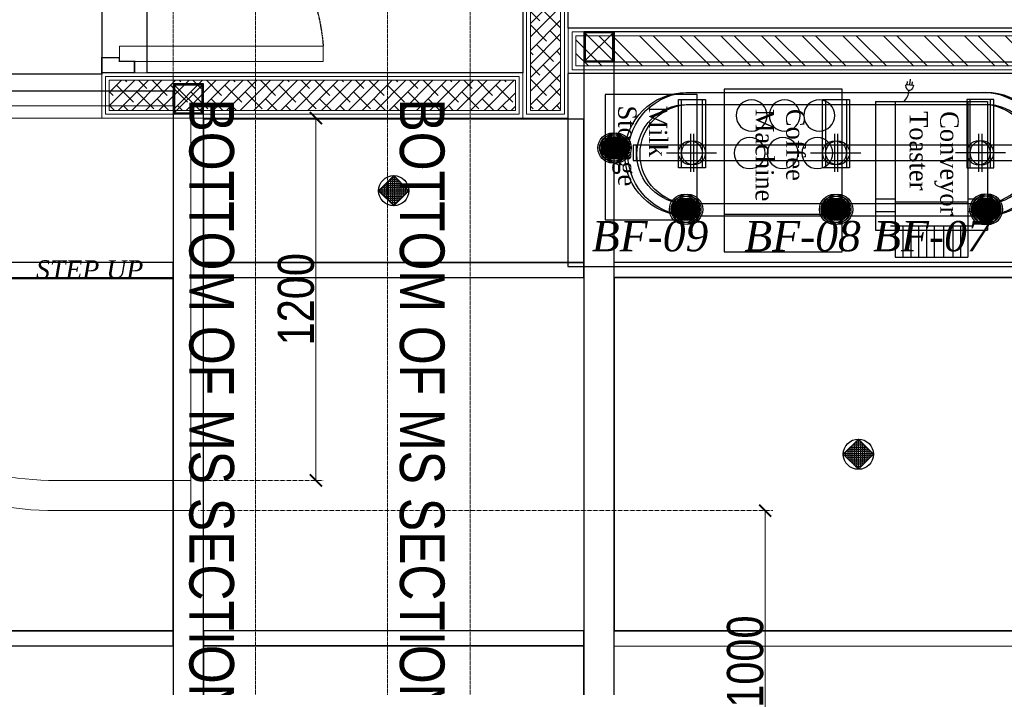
# Model space of a CAD drawing. Header units: millimetres. Extents: x -106827 to 92813, y -35754 to 7831.
# Tile 105 of 160: x -18640 to -15377, y -20134 to -17923. Entities that reach past the tile are written whole.
import ezdxf
from ezdxf.xclip import XClip

# ---------------------------------------------------------------- set-up
doc = ezdxf.new("R2010")
doc.units = ezdxf.units.MM
doc.header["$XCLIPFRAME"] = 2
doc.header["$PDMODE"] = 35
doc.linetypes.add('General Arrangement Plan$0$( Hidden )', pattern=[0.375, 0.25, -0.125])
doc.linetypes.add('General Arrangement Plan$1$HIDDEN', pattern=[0.375, 0.25, -0.125])
for name, color, linetype in [('Ceiling Lights', 40, 'Continuous'), ('General Arrangement Plan$1$Equipment', 5, 'Continuous'), ('General Arrangement Plan$1$Equipment Name', 7, 'Continuous'), ('General Arrangement Plan$1$IDS-DOOR', 45, 'Continuous'), ('IFF-35 HEAVY', 100, 'Continuous'), ('M-HVAC-INSULATION', 7, 'Continuous')]:
    doc.layers.add(name, color=color, linetype=linetype)
for name, color, linetype, lineweight in [('General Arrangement Plan$0$DIM', 7, 'Continuous', 13), ('General Arrangement Plan$0$TEXT', 7, 'Continuous', 5), ('General Arrangement Plan$1$01_WALL-INTERNAL', 250, 'Continuous', 13), ('General Arrangement Plan$1$A-HATCH', 15, 'Continuous', 0), ('General Arrangement Plan$1$A-PARTITION', 23, 'Continuous', 9), ('General Arrangement Plan$1$BEAM', 113, 'Continuous', 9), ('General Arrangement Plan$1$Finishes', 5, 'Continuous', 13), ('General Arrangement Plan$1$MEI- EXISTING WALLS', 1, 'Continuous', 15), ('General Arrangement Plan$1$WALL NEW', 6, 'Continuous', 13)]:
    doc.layers.add(name, color=color, linetype=linetype, lineweight=lineweight)
doc.layers.add('General Arrangement Plan$1$MS', color=7, linetype='Continuous', lineweight=0, true_color=0x3c5977)
doc.styles.add('General Arrangement Plan$1$Standard', font='ARIALN.TTF')
doc.styles.add('General Arrangement Plan$1$style 2', font='arial.ttf', dxfattribs={"height": 25})
doc.styles.add('General Arrangement Plan$1$style12', font='BOOKOSI.TTF')
doc.styles.add('General Arrangement Plan$1$TMH-TEXT', font='simplex.shx', dxfattribs={"width": 0.8})
doc.dimstyles.new('General Arrangement Plan$1$TFS-Dim', dxfattribs={"dimtxt": 120, "dimasz": 40, "dimexe": 25, "dimexo": 25, "dimgap": 4.5, "dimtad": 1, "dimdec": 0, "dimzin": 0, "dimdsep": 46, "dimtxsty": 'General Arrangement Plan$1$Standard', "dimblk": 'General Arrangement Plan$1$_ArchTick', "dimcen": 0.09, "dimdle": 2, "dimclrd": 256, "dimclre": 8, "dimadec": 0, "dimazin": 0, "dimtfac": 1, "dimtdec": 0, "dimtofl": 0, "dimtmove": 1, "dimatfit": 3, "dimfxl": 1, "dimtolj": 1, "dimtzin": 0, "dimlwd": -1, "dimlwe": -1, "dimarcsym": 0})

# ---------------------------------------------------------------- blocks, each defined once
blk = doc.blocks.new('General Arrangement Plan$1$A$Cc3302e59')
at = {"layer": 'General Arrangement Plan$1$Equipment'}
for p, q in [((-419.1, 366), (-419.1, 0)), ((0, 366), (-419.1, 366)), ((-358.7, 366), (-358.7, 301.4)), ((-317.5, 366), (-317.5, 301.4)), ((0, 366), (0, 0)), ((-508, 301.4), (-508, 64.6)), ((-419.1, 301.4), (-508, 301.4)), ((0, 301.4), (-419.1, 301.4)), ((-405.8, 316.5), (-405.8, 49.5)), ((-327.7, 301.4), (-327.7, 64.6)), ((-405.8, 276), (-508, 276)), ((55.7, 266), (53.2, 242.2)), ((55.3, 261.9), (65.4, 260.9)), ((-405.8, 250.6), (-508, 250.6)), ((-405.8, 225.2), (-508, 225.2)), ((53.6, 245.6), (63.7, 244.5)), ((54.4, 253.7), (72.5, 251.9)), ((-405.8, 199.8), (-508, 199.8)), ((-405.8, 174.4), (-508, 174.4)), ((-405.8, 143.8), (-507, 143.8)), ((-405.8, 113.9), (-508, 113.9)), ((-405.8, 88.5), (-508, 88.5)), ((-419.1, 64.6), (-508, 64.6)), ((0, 64.6), (-419.1, 64.6)), ((0, 64.6), (-419.1, 64.6)), ((-358.7, 64.6), (-358.7, 0)), ((-317.5, 64.6), (-317.5, 0)), ((0, 0), (-419.1, 0))]:
    blk.add_line(p, q, dxfattribs=at)
blk.add_lwpolyline([(53.2, 242.2, -0.063324), (45.7, 244, -0.07639), (40.1, 247.1, -0.107132), (36.2, 251.8, -0.14755), (35.4, 256.1, -0.14755), (37.1, 260.2, -0.107132), (41.8, 263.9, -0.07639), (48, 265.9, -0.063324), (55.7, 266, -0.063324)], format="xyb", dxfattribs=at)
blk.add_arc((35.8, 300.9), 44.7, 216.852, 269.4417, dxfattribs=at)
blk = doc.blocks.new('General Arrangement Plan$1$A$C54c34bd5')
at = {"layer": 'General Arrangement Plan$1$Equipment'}
blk.add_line((0, 407.7), (385, 407.7), dxfattribs=at)
blk.add_lwpolyline([(0, 530), (385, 530), (385, 0), (0, 0), (0, 530)], dxfattribs=at)
for centre in [(83.6, 208.4), (191.4, 208.4), (304.3, 208.4), (89.9, 85.8), (197.7, 85.8), (310.6, 85.8)]:
    blk.add_circle(centre, 50.7, dxfattribs=at)
blk = doc.blocks.new('General Arrangement Plan$1$A$C08D46EED')
at = {"lineweight": 0}
for p, q in [((-523.2, 710.2), (-440.8, 609.6)), ((-1219.8, 140, 0), (-1137.4, 39.4))]:
    blk.add_line(p, q, dxfattribs=at)
at = {"linetype": 'Continuous', "lineweight": 0, "const_width": 6}
blk.add_lwpolyline([(-440.8, 609.6), (-523.2, 710.2), (-569.6, 672.2), (-525.3, 618), (-513.6, 627.5), (-475.6, 581.1)], close=True, dxfattribs=at)
blk.add_lwpolyline([(-440.8, 609.6), (-523.2, 710.2), (-569.6, 672.2), (-525.3, 618), (-513.6, 627.5), (-475.6, 581.1)], close=True, dxfattribs=at)
at = {"lineweight": 0}
blk.add_lwpolyline([(-513.6, 627.5), (-560.1, 589.5), (-46.4, -38), (0, 0)], close=True, dxfattribs=at)
blk.add_lwpolyline([(-513.6, 627.5), (-560.1, 589.5), (-46.4, -38), (0, 0)], close=True, dxfattribs=at)
at = {"linetype": 'Continuous', "lineweight": 0, "const_width": 6, "elevation": 0}
blk.add_lwpolyline([(-1138.2, 38.8), (-1220.6, 139.4), (-1174.1, 177.4), (-1129.8, 123.2), (-1141.4, 113.7), (-1103.4, 67.3)], close=True, dxfattribs=at)
blk.add_lwpolyline([(-1138.2, 38.8), (-1220.6, 139.4), (-1174.1, 177.4), (-1129.8, 123.2), (-1141.4, 113.7), (-1103.4, 67.3)], close=True, dxfattribs=at)
at = {"color": 8, "linetype": 'General Arrangement Plan$1$HIDDEN', "ltscale": 0.025}
blk.add_arc((-511.6, 632, 0), 815.6, 219.45, 304.7707, dxfattribs=at)
blk = doc.blocks.new('General Arrangement Plan$1$_ArchTick')
at = {"color": 0, "linetype": 'ByBlock', "const_width": 0.15}
blk.add_lwpolyline([(-0.5, -0.5), (0.5, 0.5)], dxfattribs=at)
blk = doc.blocks.new('*D258')
at = {"layer": 'Defpoints', "color": 0}
for p in [(3573.2, 11235.3), (3158.8, 10035.4), (3573.2, 10035.4)]:
    blk.add_point(p, dxfattribs=at)
at = {"layer": 'General Arrangement Plan$0$DIM', "color": 8}
blk.add_line((3573.2, 11237.3), (3573.2, 10033.4), dxfattribs=at)
at = {"layer": 'General Arrangement Plan$0$DIM', "color": 8, "linetype": 'General Arrangement Plan$0$( Hidden )'}
blk.add_line((3183.8, 10035.4), (3598.2, 10035.4), dxfattribs=at)
at = {"layer": 'General Arrangement Plan$0$DIM', "color": 8, "xscale": 40, "yscale": 40, "zscale": 40}
for p, rotation in [((3573.2, 11235.3), 90), ((3573.2, 10035.4), 270)]:
    blk.add_blockref('General Arrangement Plan$1$_ArchTick', p, dxfattribs=dict(at, rotation=rotation))
at = {"layer": 'General Arrangement Plan$0$DIM', "color": 0, "insert": (3507.4, 10635.3), "char_height": 120, "attachment_point": 5, "rotation": 90, "style": 'General Arrangement Plan$1$Standard'}
blk.add_mtext('\\A1;1200', dxfattribs=at)
blk = doc.blocks.new('*D264')
at = {"layer": 'Defpoints', "color": 0}
for p in [(3158.8, 9935.3), (5061.9, 9935.3), (4358.8, 8935.4)]:
    blk.add_point(p, dxfattribs=at)
at = {"layer": 'General Arrangement Plan$0$DIM', "color": 8, "linetype": 'General Arrangement Plan$0$( Hidden )'}
for p, q in [((3183.8, 9935.3), (5086.9, 9935.3)), ((4383.8, 8935.4), (5086.9, 8935.4))]:
    blk.add_line(p, q, dxfattribs=at)
at = {"layer": 'General Arrangement Plan$0$DIM', "color": 8}
blk.add_line((5061.9, 8933.4), (5061.9, 9937.3), dxfattribs=at)
at = {"layer": 'General Arrangement Plan$0$DIM', "color": 8, "xscale": 40, "yscale": 40, "zscale": 40}
for p, rotation in [((5061.9, 9935.3), 90), ((5061.9, 8935.4), 270)]:
    blk.add_blockref('General Arrangement Plan$1$_ArchTick', p, dxfattribs=dict(at, rotation=rotation))
at = {"layer": 'General Arrangement Plan$0$DIM', "color": 0, "insert": (4996.1, 9435.4), "char_height": 120, "attachment_point": 5, "rotation": 90, "style": 'General Arrangement Plan$1$Standard'}
blk.add_mtext('\\A1;1000', dxfattribs=at)
blk = doc.blocks.new('*U277')
at = {"layer": 'General Arrangement Plan$1$A-HATCH', "lineweight": -2, "true_color": 0x939598}
h = blk.add_hatch(dxfattribs=at)
h.set_pattern_fill('ANSI32', color=252, scale=0.4)
h.set_pattern_definition([(45, (-520.4093, 0), (-2.694077, 2.694077), []), (45, (-518.6132, 0), (-2.694077, 2.694077), [])])
h.paths.add_polyline_path([(-346.02, 5), (-120.06, 5), (-120.06, 1), (-346.02, 1)])
at = {"layer": 'General Arrangement Plan$1$Finishes'}
blk.add_lwpolyline([(-347.02, 6), (-119.06, 6), (-119.06, 0), (-347.02, 0)], close=True, dxfattribs=at)
at = {"layer": 'General Arrangement Plan$1$WALL NEW'}
for points in [[(-346.52, 5.5), (-119.56, 5.5), (-119.56, 0.5), (-346.52, 0.5)], [(-346.02, 5), (-120.06, 5), (-120.06, 1), (-346.02, 1)]]:
    blk.add_lwpolyline(points, close=True, dxfattribs=at)
blk = doc.blocks.new('General Arrangement Plan$1$A$C0642dd72')
at = {"layer": 'General Arrangement Plan$1$MS', "ltscale": 10}
for p, q in [((4260.4, 10397), (4360.4, 10497)), ((4360.4, 10397), (4260.4, 10497)), ((2899.7, 10224.7), (2999.7, 10324.7)), ((2999.7, 10224.7), (2899.7, 10324.7))]:
    blk.add_line(p, q, dxfattribs=at)
for points in [[(4260.4, 10397), (4360.4, 10397), (4360.4, 10497), (4260.4, 10497)], [(4264.4, 10401), (4356.4, 10401), (4356.4, 10493), (4264.4, 10493)], [(2899.7, 10224.7), (2999.7, 10224.7), (2999.7, 10324.7), (2899.7, 10324.7)], [(2903.7, 10228.7), (2995.7, 10228.7), (2995.7, 10320.7), (2903.7, 10320.7)]]:
    blk.add_lwpolyline(points, close=True, dxfattribs=at)
blk = doc.blocks.new('A$C03659140')
at = {"ltscale": 10}
for p, q in [((4260.4, 10397), (4360.4, 10497)), ((4360.4, 10397), (4260.4, 10497)), ((2899.7, 10224.7), (2999.7, 10324.7)), ((2999.7, 10224.7), (2899.7, 10324.7))]:
    blk.add_line(p, q, dxfattribs=at)
at = {"color": 4, "ltscale": 10}
for points in [[(4260.4, 10397), (4360.4, 10397), (4360.4, 10497), (4260.4, 10497)], [(4264.4, 10401), (4356.4, 10401), (4356.4, 10493), (4264.4, 10493)], [(2899.7, 10224.7), (2999.7, 10224.7), (2999.7, 10324.7), (2899.7, 10324.7)], [(2903.7, 10228.7), (2995.7, 10228.7), (2995.7, 10320.7), (2903.7, 10320.7)]]:
    blk.add_lwpolyline(points, close=True, dxfattribs=at)
at = {"color": 3, "ltscale": 10}
for points in [[(4360.4, 10397), (5980.3, 10397), (5980.3, 10497), (4360.4, 10497)], [(4360.4, 5442.6), (4360.4, 10397), (4260.4, 10397), (4260.4, 5442.6)], [(2999.6, 5442.5), (2999.9, 10224.7), (2899.9, 10224.7), (2899.6, 5442.5)]]:
    blk.add_lwpolyline(points, close=True, dxfattribs=at)
at = {"color": 6, "ltscale": 10}
blk.add_lwpolyline([(1450.1, 10252.3), (2899.7, 10252.2), (2899.7, 10300.2), (1450.1, 10300.3)], close=True, dxfattribs=at)
at = {"color": 30, "ltscale": 10}
for points in [[(1450.1, 9683.5), (2899.7, 9683.4), (2899.7, 9733.4), (1450.1, 9733.5)], [(2999.7, 9683.4), (4260.3, 9683.4), (4260.3, 9733.4), (2999.7, 9733.4)], [(4360.2, 9683.3), (5979.9, 9683.2), (5979.9, 9733.2), (4360.2, 9733.3)], [(1450.1, 8463.5), (2899.7, 8463.4), (2899.7, 8513.4), (1450.1, 8513.5)], [(2999.7, 8463.4), (4260.3, 8463.4), (4260.3, 8513.4), (2999.7, 8513.4)], [(4360.2, 8463.3), (5979.9, 8463.2), (5979.9, 8513.2), (4360.2, 8513.3)]]:
    blk.add_lwpolyline(points, close=True, dxfattribs=at)
blk = doc.blocks.new('A$C00406DD7')
at = {"layer": 'Ceiling Lights'}
for p, q in [((176.6, -39.5), (176.6, 115.9)), ((113.4, 39.5), (239.9, 39.5))]:
    blk.add_line(p, q, dxfattribs=at)
blk.add_lwpolyline([(0, 79), (226.7, 79), (226.7, 0), (0, 0)], close=True, dxfattribs=at)
blk.add_circle((176.6, 39.5), 39.5, dxfattribs=at)
blk = doc.blocks.new('A$C57e23cd8')
at = {"layer": 'M-HVAC-INSULATION', "true_color": 0xfecc66}
h = blk.add_hatch(dxfattribs=at)
h.set_pattern_fill('ANGLE', color=31, scale=0.464621)
h.set_pattern_definition([(0, (-324784.0254, -59082.1862), (0, 3.24537843), [2.36027522, -0.885103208]), (90, (-324784.0254, -59082.1862), (-3.24537843, 2e-16), [2.36027522, -0.885103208])])
edge = h.paths.add_edge_path()
edge.add_arc((50, 50), 37.1, 0, 360)
at = {"color": 7}
for radius in [50, 44.1, 37.1]:
    blk.add_circle((50, 50), radius, dxfattribs=at)
blk = doc.blocks.new('A$C6cef175b')
at = {"layer": 'Ceiling Lights', "color": 31, "true_color": 0xfecc66}
for points in [[(293.2, 29, -1), (293.2, 436.8, -1)], [(1275.5, 29, 1), (1275.5, 436.8, 1)], [(293.2, 69, -1), (293.2, 396.8)], [(1275.5, 69, 1), (1275.5, 396.8)]]:
    blk.add_lwpolyline(points, format="xyb", dxfattribs=at)
for points in [[(293.2, 436.8), (1287.1, 436.8)], [(293.2, 396.8), (1287.1, 396.8)], [(293.2, 69), (1287.1, 69)], [(293.2, 29), (1287.1, 29)]]:
    blk.add_lwpolyline(points, dxfattribs=at)
at = {"layer": 'Ceiling Lights', "color": 6, "ltscale": 0.2}
blk.add_lwpolyline([(117, 262), (117, 212), (1451.3, 212), (1451.3, 262)], close=True, dxfattribs=at)
at = {"layer": 'Ceiling Lights', "color": 6, "ltscale": 0.2, "rotation": 270}
for p in [(267, 413.7), (744.7, 413.7)]:
    blk.add_blockref('A$C00406DD7', p, dxfattribs=at)
at = {"layer": 'Ceiling Lights', "color": 6, "ltscale": 0.2, "xscale": -1, "rotation": 90}
blk.add_blockref('A$C00406DD7', (1301.3, 413.7), dxfattribs=at)
at = {"layer": 'Ceiling Lights', "color": 7}
for p in [(0, 203.2), (237.1, 0), (734.3, 0)]:
    blk.add_blockref('A$C57e23cd8', p, dxfattribs=at)
at = {"layer": 'Ceiling Lights', "color": 7, "xscale": -1}
for p in [(1568.6, 203.2), (1331.6, 0)]:
    blk.add_blockref('A$C57e23cd8', p, dxfattribs=at)
blk = doc.blocks.new('A$C4fb0ab4b')
at = {"layer": 'Ceiling Lights'}
h = blk.add_hatch(dxfattribs=at)
h.set_pattern_fill('ANGLE', color=5)
h.set_pattern_definition([(0, (-41627.778, -2280.936), (0, 6.985), [5.08, -1.905]), (90, (-41627.778, -2280.936), (-6.985, 4e-16), [5.08, -1.905])])
h.paths.add_polyline_path([(50, 100), (100, 50), (50, 0), (0, 50)])
blk.add_lwpolyline([(50, 100), (100, 50), (50, 0), (0, 50), (50, 100)], dxfattribs=at)
blk.add_circle((50, 50), 50, dxfattribs=at)
blk = doc.blocks.new('General Arrangement Plan')
at = {"layer": 'General Arrangement Plan$1$A-HATCH', "lineweight": -2, "true_color": 0x939598}
h = blk.add_hatch(dxfattribs=at)
h.set_pattern_fill('ANSI38', color=252, scale=10, angle=180)
h.paths.add_polyline_path([(4384, 11260.3), (4384, 12575.7), (4284, 12575.7), (4284, 11260.3)])
h = blk.add_hatch(dxfattribs=at)
h.set_pattern_fill('ANSI38', color=252, scale=10, angle=180)
h.paths.add_polyline_path([(4234, 11360.3), (2888.3, 11360.3), (2888.3, 11260.3), (4234, 11260.3)])
at = {"color": 252, "true_color": 0x939598}
blk.add_line((4993.6, 11172.8), (4993.6, 11172.8), dxfattribs=at)
at = {"layer": 'General Arrangement Plan$1$A-PARTITION', "ltscale": 10}
for p, q in [((2863.3, 11235.3), (1663.3, 11235.3)), ((3158.8, 10035.4), (3158.8, 11235.3))]:
    blk.add_line(p, q, dxfattribs=at)
blk.add_lwpolyline([(1663.3, 11235.3), (1663.3, 11085.3, 0.414214), (2713.3, 10035.3), (3158.8, 10035.3), (3158.8, 9935.3), (2713.3, 9935.3, -0.414214), (1563.3, 11085.3), (1563.3, 11235.3)], format="xyb", dxfattribs=at)
at = {"layer": 'General Arrangement Plan$1$BEAM', "linetype": 'General Arrangement Plan$0$( Hidden )', "ltscale": 11}
for points in [[(3373.3, 14050.1), (3373.2, 899.1), (3099.8, 899.1), (3099.8, 14050.1)], [(4084.2, 14050.1), (4084.2, 899.1), (3810.8, 899.1), (3810.8, 14050.1)]]:
    blk.add_lwpolyline(points, close=True, dxfattribs=at)
at = {"layer": 'General Arrangement Plan$1$Equipment', "color": 32, "ltscale": 0.2}
blk.add_lwpolyline([(4407.7, 10743.6), (10108.5, 10743.6), (10108.5, 11382.6), (4407.7, 11382.6)], close=True, dxfattribs=at)
at = {"layer": 'General Arrangement Plan$1$Equipment'}
blk.add_lwpolyline([(4836.7, 11313.2), (4531.9, 11313.2), (4531.9, 10898.2), (4836.7, 10898.2)], close=True, dxfattribs=at)
at = {"layer": 'General Arrangement Plan$1$Finishes'}
for points in [[(4409, 11235.3), (4409, 12600.7), (4259, 12600.7), (4259, 11235.3)], [(4259, 11385.3), (2863.3, 11385.3), (2863.3, 11235.3), (4259, 11235.3)]]:
    blk.add_lwpolyline(points, close=True, dxfattribs=at)
at = {"layer": 'General Arrangement Plan$1$MEI- EXISTING WALLS', "color": 252, "true_color": 0x939598}
blk.add_line((2863.4, 11380.1), (2863.4, 12600.7), dxfattribs=at)
at = {"layer": 'General Arrangement Plan$1$WALL NEW'}
for points in [[(4396.5, 11247.8), (4396.5, 12588.2), (4271.5, 12588.2), (4271.5, 11247.8)], [(4384, 11260.3), (4384, 12575.7), (4284, 12575.7), (4284, 11260.3)], [(4246.5, 11372.8), (2875.8, 11372.8), (2875.8, 11247.8), (4246.5, 11247.8)], [(4234, 11360.3), (2888.3, 11360.3), (2888.3, 11260.3), (4234, 11260.3)]]:
    blk.add_lwpolyline(points, close=True, dxfattribs=at)
at = {"layer": 'General Arrangement Plan$1$01_WALL-INTERNAL', "xscale": -25, "yscale": 25, "zscale": 25, "rotation": 180}
blk.add_blockref('*U277', (13084.9, 11532.6), dxfattribs=at)
at = {"layer": 'General Arrangement Plan$1$Equipment'}
for name, p, xscale, yscale, zscale, rotation in [('General Arrangement Plan$1$A$Cc3302e59', (5799, 11290.2), 1.016002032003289, 1.016002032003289, 1.016002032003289, 90), ('General Arrangement Plan$1$A$C54c34bd5', (4925.6, 11330.9), -1.016002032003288, 1.016002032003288, 1.016002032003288, 180)]:
    blk.add_blockref(name, p, dxfattribs=dict(at, xscale=xscale, yscale=yscale, zscale=zscale, rotation=rotation))
at = {"layer": 'General Arrangement Plan$1$IDS-DOOR', "color": 1, "xscale": -0.8330996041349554, "yscale": 0.8330996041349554, "zscale": 0.8330996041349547, "rotation": 129.3008264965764}
blk.add_blockref('General Arrangement Plan$1$A$C08D46EED', (3597.3, 11422.8), dxfattribs=at)
at = {"layer": 'General Arrangement Plan$1$MS', "ltscale": 10}
blk.add_blockref('General Arrangement Plan$1$A$C0642dd72', (200.7, 1023.9), dxfattribs=at)
at = {"layer": 'General Arrangement Plan$0$TEXT', "color": 1, "char_height": 100, "attachment_point": 7, "style": 'General Arrangement Plan$1$Standard'}
for s, insert in [('{\\fTimes New Roman|b0|i1|c0|p18;BF-09}', (4487.6, 10792.6)), ('{\\fTimes New Roman|b0|i1|c0|p18;BF-08}', (4992.9, 10792.6)), ('{\\fTimes New Roman|b0|i1|c0|p18;BF-07}', (5419.9, 10792.6))]:
    blk.add_mtext(s, dxfattribs=dict(at, insert=insert))
at = {"layer": 'General Arrangement Plan$1$BEAM', "char_height": 147.925, "width": 5195.333, "attachment_point": 7, "rotation": 270, "style": 'General Arrangement Plan$1$TMH-TEXT'}
for s, insert in [('{\\fArial|b0|i0|c0|p34;\\C5;BOTTOM OF MS SECTION @13\'-11" FROM RAW FLOOR LEVEL}', (3124, 11300.1)), ('{\\fArial|b0|i0|c0|p34;\\C5;BOTTOM OF MS SECTION @9\'-8" FROM RAW FLOOR LEVEL}', (3821.7, 11300.1))]:
    blk.add_mtext(s, dxfattribs=dict(at, insert=insert))
at = {"layer": 'General Arrangement Plan$1$Equipment Name', "color": 0, "extrusion": (-1.04836e-07, 2.14625e-08, 1), "insert": (4554.8, 11276.5), "char_height": 60.96, "width": 622.304, "attachment_point": 7, "text_direction": (0, -1, 0), "style": 'General Arrangement Plan$1$style12'}
blk.add_mtext('\\pxql;{\\W0.95;Milk \\PStorage}', dxfattribs=at)
at = {"layer": 'General Arrangement Plan$1$Equipment Name', "color": 0, "extrusion": (-2.14625e-08, -1.04836e-07, 1), "insert": (5029.1, 11265.3), "char_height": 60.96, "width": 622.304, "attachment_point": 7, "text_direction": (0, -1, 0), "style": 'General Arrangement Plan$1$style12'}
blk.add_mtext('\\pxql;{\\W0.95;Coffee \\PMachine }', dxfattribs=at)
at = {"layer": 'General Arrangement Plan$1$Equipment Name', "color": 0, "extrusion": (1.04836e-07, -2.14625e-08, 1), "insert": (5703.1, 10635.5), "char_height": 60.96, "width": 622.304, "attachment_point": 3, "text_direction": (0, -1, 0), "style": 'General Arrangement Plan$1$style12'}
blk.add_mtext('\\pxql;{\\W0.95;Conveyor \\PToaster}', dxfattribs=at)
at = {"layer": 'General Arrangement Plan$1$Equipment Name', "insert": (2645.5, 10702.4), "char_height": 60.96, "width": 514.034, "attachment_point": 7, "rotation": 0.0081, "style": 'General Arrangement Plan$1$style 2'}
blk.add_mtext('\\A1;{\\fBookman Old Style|b0|i1|c0|p18;STEP UP}', dxfattribs=at)
at = {"layer": 'General Arrangement Plan$0$DIM', "color": 9, "true_color": 0xc7c8ca}
for base, p1, p2, picture, middle in [((3573.2, 10035.4), (3573.2, 11235.3), (3158.8, 10035.4), '*D258', (3507.4, 10635.3)), ((5061.9, 9935.3), (4358.8, 8935.4), (3158.8, 9935.3), '*D264', (4996.1, 9435.4))]:
    dim = blk.add_linear_dim(base=base, p1=p1, p2=p2, angle=90, dimstyle='General Arrangement Plan$1$TFS-Dim', override={"dimclrd": 8}, dxfattribs=at)
    dim.commit()
    dim.dimension.update_dxf_attribs({"geometry": picture, "text_midpoint": middle})

msp = doc.modelspace()

# ---------------------------------------------------------------- linework, layer by layer
at = {"layer": 'IFF-35 HEAVY', "ltscale": 100}
msp.add_lwpolyline([(-8617.8, -23527.9), (-8617.8, -17951.5), (-16822.3, -17951.5), (-16820.9, -15832.4), (-7991.2, -15832.4), (-7991.2, -16745.5), (-6652.7, -16745.5, -0.414214), (-6650.7, -16747.5), (-6650.7, -23527.9), (-8617.8, -23527.9)], format="xyb", dxfattribs=at)

# ---------------------------------------------------------------- next in the draw order: block references
at = {"color": 7}
ref = msp.add_blockref('General Arrangement Plan', (-21231.7, -29484.1), dxfattribs=at)
XClip(ref).set_block_clipping_path([(48.7190010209, -107.5186207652), (15251.6043912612, 15253.5715002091)])

# ---------------------------------------------------------------- next in the draw order: linework, layer by layer
for points in [[(-18031.1, -18726.8), (-16770.6, -18726.8), (-16770.6, -18252.2), (-18031.1, -18252.2)], [(-19580.7, -19946.7), (-18131.8, -19946.7), (-18131.8, -18781.7), (-19580.7, -18781.7)], [(-16670.7, -19946.9), (-15051, -19946.9), (-15051, -18777), (-16670.7, -18777)], [(-16770.6, -19996.8), (-18031.2, -19996.8), (-18031.2, -21166.8), (-16770.6, -21166.8)]]:
    msp.add_lwpolyline(points, close=True, dxfattribs=at)
at = {"layer": 'IFF-35 HEAVY', "ltscale": 100}
for points in [[(-19568.4, -16572.9), (-18368.4, -16572.9), (-18368.4, -18104), (-19568.4, -18104)], [(-18218.3, -16883.4), (-16972.7, -16883.4), (-16972.7, -18098.7), (-18218.3, -18098.7)]]:
    msp.add_lwpolyline(points, close=True, dxfattribs=at)

# ---------------------------------------------------------------- next in the draw order: block references
at = {"color": 7}
msp.add_blockref('A$C03659140', (-21031, -28460.2), dxfattribs=at)
at = {"layer": 'Ceiling Lights', "color": 7}
for name, p in [('A$C6cef175b', (-16724.3, -18601.2)), ('A$C4fb0ab4b', (-17450.8, -18539.5)), ('A$C4fb0ab4b', (-15910.9, -19412))]:
    msp.add_blockref(name, p, dxfattribs=at)
at = {"layer": 'Ceiling Lights'}
msp.add_blockref('A$C6cef175b', (-16713.8, -18601.2), dxfattribs=at)

doc.saveas('drawing.dxf')
